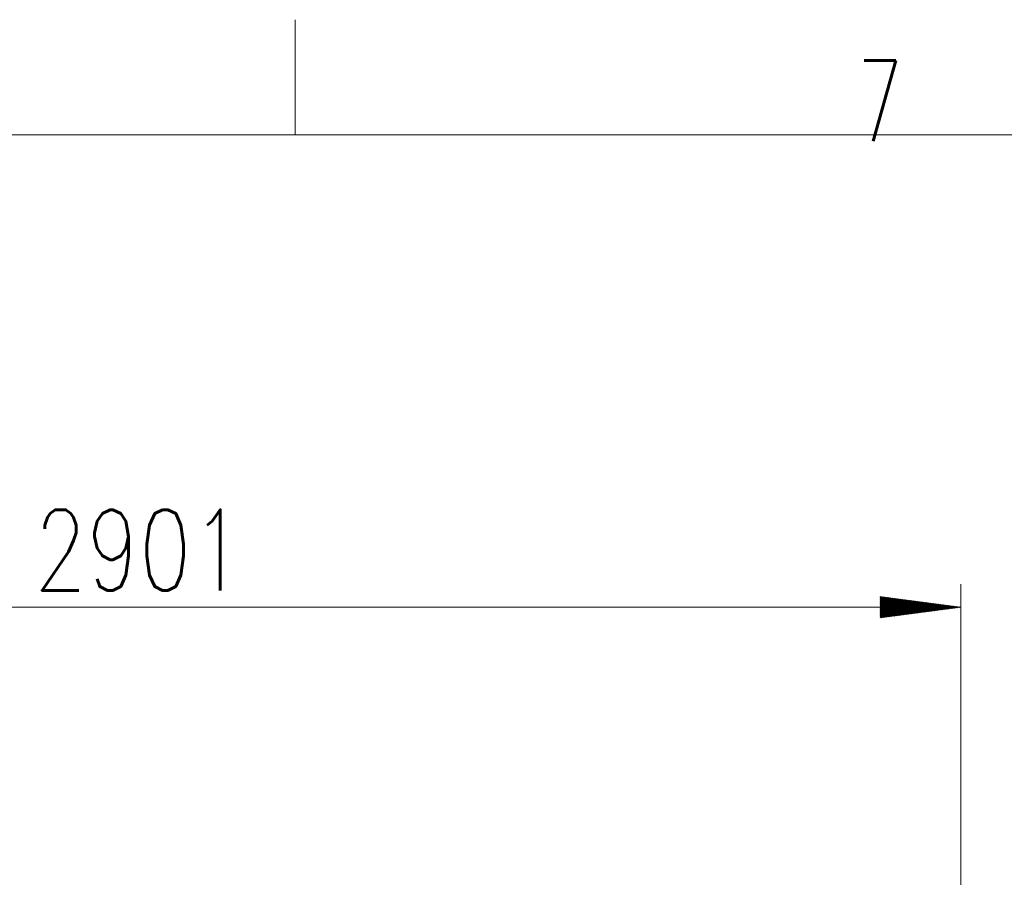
# Model space of a CAD drawing. Header units: inches. Extents: x 0 to 23760, y -13 to 16800.
# Tile 201 of 256: x 11402 to 13110, y 15312 to 16800. Entities that reach past the tile are written whole.
import ezdxf

# ---------------------------------------------------------------- set-up
doc = ezdxf.new("R2010")
doc.units = ezdxf.units.IN
doc.layers.add('210', color=7, linetype='Continuous', true_color=0xffffff)
doc.layers.add('254', color=7, linetype='Continuous', true_color=0xffffff)
doc.styles.add('latin_extended', font='simplex.shx')

msp = doc.modelspace()

# ---------------------------------------------------------------- hatches: boundary and pattern name
at = {"layer": '254', "linetype": 'Continuous', "lineweight": 13}
h = msp.add_hatch(dxfattribs=at)
h.set_pattern_fill('ANSI31', color=3, scale=0.248, angle=360, style=0)
h.paths.add_polyline_path([(13035.123, 15780.341), (12895.123, 15761.91), (12895.123, 15798.773)], flags=0)

# ---------------------------------------------------------------- linework, layer by layer
at = {"layer": '210', "color": 7, "linetype": 'Continuous', "lineweight": 18}
for p, q in [((11880, 16600), (11880, 16800)), ((200, 16600), (23560, 16600))]:
    msp.add_line(p, q, dxfattribs=at)
at = {"layer": '254', "color": 3, "linetype": 'Continuous', "lineweight": 13}
for p, q in [((13035.123, 14550.333), (13035.123, 15820.341)), ((10134.293, 15780.341), (13035.123, 15780.341))]:
    msp.add_line(p, q, dxfattribs=at)

# ---------------------------------------------------------------- texts
at = {"layer": '210', "color": 211, "linetype": 'Continuous', "lineweight": 18, "insert": (12855.328, 16589.303), "char_height": 140, "attachment_point": 7, "line_spacing_factor": 0.963855, "style": 'latin_extended'}
msp.add_mtext('\\W0.6563;7', dxfattribs=at)
at = {"layer": '254', "color": 2, "linetype": 'Continuous', "lineweight": 13, "insert": (11427.112, 15809.483), "char_height": 140, "attachment_point": 7, "line_spacing_factor": 0.963855, "style": 'latin_extended'}
msp.add_mtext('\\W0.7572;2901', dxfattribs=at)

doc.saveas('drawing.dxf')
